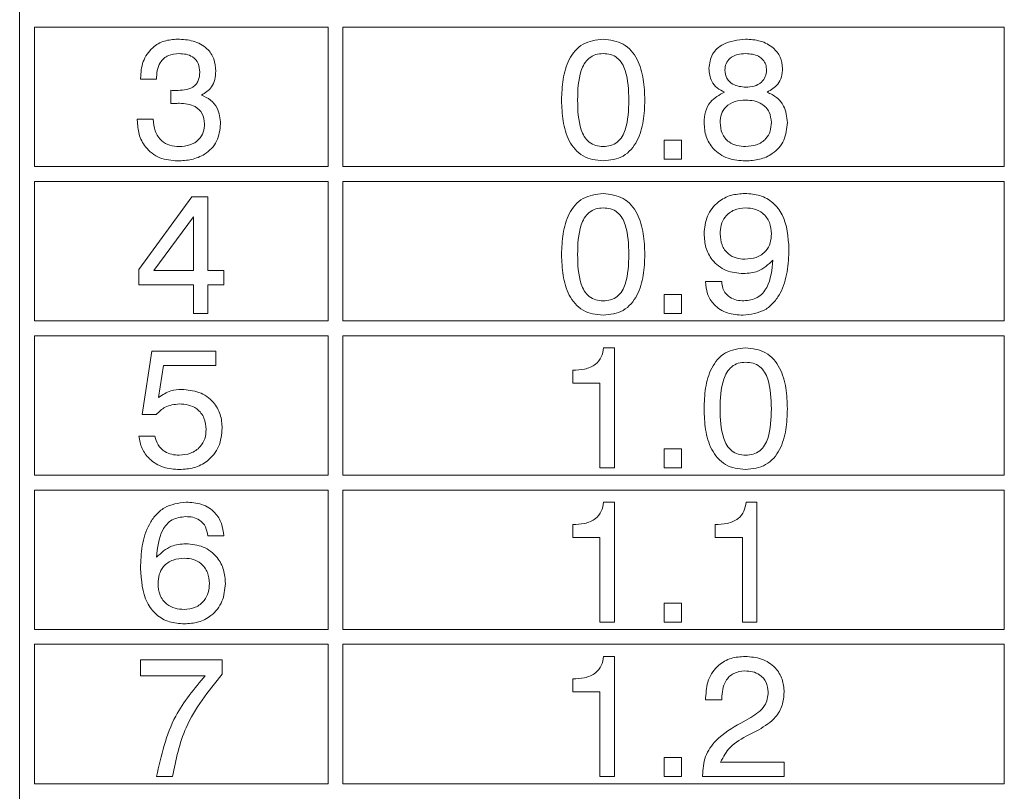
# Model space of a CAD drawing. Header units: millimetres. Extents: x 28 to 178, y 29 to 265.
# Tile 18 of 92: x 71 to 85, y 125 to 135. Entities that reach past the tile are written whole.
import ezdxf

# ---------------------------------------------------------------- set-up
doc = ezdxf.new("R2010")
doc.units = ezdxf.units.MM
doc.layers.add('TEXT', color=4, linetype='Continuous', lineweight=5)

msp = doc.modelspace()

# ---------------------------------------------------------------- linework, layer by layer
at = {"layer": 'TEXT'}
for p, q in [((71.344, 144.112), (71.344, 107.847)), ((71.544, 134.912), (75.544, 134.912)), ((71.544, 134.912), (71.544, 133.012)), ((75.544, 134.912), (75.544, 133.012)), ((75.744, 134.912), (84.744, 134.912)), ((75.744, 133.012), (75.744, 134.912)), ((84.744, 134.912), (84.744, 133.012)), ((72.989, 134.202), (72.989, 134.213)), ((73.207, 134.202), (72.989, 134.202)), ((73.401, 133.87), (73.402, 134.051)), ((73.409, 133.871), (73.401, 133.87)), ((72.945, 133.657), (73.163, 133.657)), ((72.945, 133.645), (72.945, 133.657)), ((80.114, 133.373), (80.353, 133.373)), ((80.114, 133.112), (80.114, 133.373)), ((80.353, 133.373), (80.353, 133.112)), ((80.353, 133.112), (80.114, 133.112)), ((75.544, 133.012), (71.544, 133.012)), ((84.744, 133.012), (75.744, 133.012)), ((71.544, 132.812), (75.544, 132.812)), ((71.544, 132.812), (71.544, 130.912)), ((75.544, 132.812), (75.544, 130.912)), ((75.744, 130.912), (75.744, 132.812)), ((75.744, 132.812), (84.744, 132.812)), ((84.744, 132.812), (84.744, 130.912)), ((72.967, 131.612), (73.688, 132.603)), ((73.688, 132.603), (73.904, 132.603)), ((73.904, 132.603), (73.904, 131.6)), ((73.708, 132.33), (73.172, 131.6)), ((73.708, 131.6), (73.708, 132.33)), ((72.967, 131.404), (72.967, 131.612)), ((73.172, 131.6), (73.708, 131.6)), ((73.904, 131.6), (74.122, 131.6)), ((74.122, 131.6), (74.122, 131.404)), ((73.708, 131.404), (72.967, 131.404)), ((73.708, 131.012), (73.708, 131.404)), ((73.904, 131.404), (73.904, 131.012)), ((74.122, 131.404), (73.904, 131.404)), ((80.68, 131.448), (80.898, 131.448)), ((80.114, 131.273), (80.353, 131.273)), ((80.114, 131.012), (80.114, 131.273)), ((80.353, 131.273), (80.353, 131.012)), ((73.904, 131.012), (73.708, 131.012)), ((80.353, 131.012), (80.114, 131.012)), ((75.544, 130.912), (71.544, 130.912)), ((84.744, 130.912), (75.744, 130.912)), ((71.544, 130.712), (71.544, 128.812)), ((71.544, 130.712), (75.544, 130.712)), ((75.544, 130.712), (75.544, 128.812)), ((75.744, 128.812), (75.744, 130.712)), ((75.744, 130.712), (84.744, 130.712)), ((84.744, 130.712), (84.744, 128.812)), ((79.291, 130.547), (79.438, 130.547)), ((79.438, 130.547), (79.438, 128.912)), ((73.01, 129.639), (73.144, 130.503)), ((73.144, 130.503), (74.015, 130.503)), ((74.015, 130.503), (74.015, 130.307)), ((73.301, 130.307), (73.235, 129.87)), ((74.015, 130.307), (73.301, 130.307)), ((78.871, 130.067), (78.871, 130.241)), ((79.242, 130.067), (78.871, 130.067)), ((79.242, 128.912), (79.242, 130.067)), ((73.203, 129.639), (73.01, 129.639)), ((72.967, 129.346), (73.185, 129.346)), ((80.114, 129.173), (80.353, 129.173)), ((80.114, 128.912), (80.114, 129.173)), ((80.353, 129.173), (80.353, 128.912)), ((79.438, 128.912), (79.242, 128.912)), ((80.353, 128.912), (80.114, 128.912)), ((75.544, 128.812), (71.544, 128.812)), ((84.744, 128.812), (75.744, 128.812)), ((71.544, 128.612), (71.544, 126.712)), ((71.544, 128.612), (75.544, 128.612)), ((75.544, 128.612), (75.544, 126.712)), ((75.744, 128.612), (84.744, 128.612)), ((75.744, 126.712), (75.744, 128.612)), ((84.744, 128.612), (84.744, 126.712)), ((79.291, 128.447), (79.438, 128.447)), ((79.438, 128.447), (79.438, 126.812)), ((81.231, 128.447), (81.378, 128.447)), ((81.378, 128.447), (81.378, 126.812)), ((78.871, 127.967), (78.871, 128.141)), ((80.811, 127.967), (80.811, 128.141)), ((74.122, 127.989), (73.904, 127.989)), ((79.242, 127.967), (78.871, 127.967)), ((79.242, 126.812), (79.242, 127.967)), ((81.182, 127.967), (80.811, 127.967)), ((81.182, 126.812), (81.182, 127.967)), ((80.114, 127.073), (80.353, 127.073)), ((80.114, 126.812), (80.114, 127.073)), ((80.353, 127.073), (80.353, 126.812)), ((79.438, 126.812), (79.242, 126.812)), ((80.353, 126.812), (80.114, 126.812)), ((81.378, 126.812), (81.182, 126.812)), ((75.544, 126.712), (71.544, 126.712)), ((84.744, 126.712), (75.744, 126.712)), ((71.544, 126.512), (71.544, 124.612)), ((71.544, 126.512), (75.544, 126.512)), ((75.544, 126.512), (75.544, 124.612)), ((75.744, 124.612), (75.744, 126.512)), ((75.744, 126.512), (84.744, 126.512)), ((84.744, 126.512), (84.744, 124.612)), ((72.989, 126.303), (74.1, 126.303)), ((72.989, 126.085), (72.989, 126.303)), ((74.1, 126.303), (74.1, 126.105)), ((79.291, 126.347), (79.438, 126.347)), ((79.438, 126.347), (79.438, 124.712)), ((73.868, 126.085), (72.989, 126.085)), ((78.871, 125.867), (78.871, 126.041)), ((79.242, 125.867), (78.871, 125.867)), ((79.242, 124.712), (79.242, 125.867)), ((80.68, 125.758), (80.68, 125.786)), ((80.898, 125.758), (80.68, 125.758)), ((80.898, 125.777), (80.898, 125.758)), ((81.16, 125.441), (81.296, 125.517)), ((81.403, 125.349), (81.268, 125.279)), ((80.114, 124.973), (80.353, 124.973)), ((80.114, 124.712), (80.114, 124.973)), ((80.353, 124.973), (80.353, 124.712)), ((80.883, 124.908), (81.748, 124.908)), ((81.748, 124.908), (81.748, 124.712)), ((73.425, 124.712), (73.207, 124.712)), ((79.438, 124.712), (79.242, 124.712)), ((80.353, 124.712), (80.114, 124.712)), ((80.637, 124.712), (80.637, 124.725)), ((81.748, 124.712), (80.637, 124.712)), ((75.544, 124.612), (71.544, 124.612)), ((84.744, 124.612), (75.744, 124.612))]:
    msp.add_line(p, q, dxfattribs=at)
for points, knots in [([(72.989, 134.213), (72.994, 134.291), (73.006, 134.446), (73.133, 134.632), (73.31, 134.734), (73.432, 134.742), (73.493, 134.747)], [0, 0, 0, 0, 0.2803909, 0.5594013, 0.7793665, 1, 1, 1, 1]), ([(73.493, 134.747), (73.565, 134.743), (73.709, 134.735), (73.892, 134.64), (74, 134.481), (74.009, 134.368), (74.013, 134.311)], [0, 0, 0, 0, 0.280904, 0.560161, 0.779706, 1, 1, 1, 1]), ([(78.719, 133.917), (78.722, 134.011), (78.728, 134.2), (78.794, 134.432), (78.897, 134.591), (79.044, 134.718), (79.188, 134.735), (79.284, 134.747)], [0, 0, 0, 0, 0.250948, 0.50124, 0.626586, 0.751762, 1, 1, 1, 1]), ([(79.284, 134.747), (79.38, 134.735), (79.524, 134.719), (79.672, 134.592), (79.776, 134.433), (79.843, 134.201), (79.849, 134.011), (79.852, 133.917)], [0, 0, 0, 0, 0.24832, 0.37349, 0.498827, 0.749058, 1, 1, 1, 1]), ([(80.724, 134.349), (80.733, 134.417), (80.753, 134.551), (80.946, 134.719), (81.118, 134.736), (81.223, 134.747)], [0, 0, 0, 0, 0.2796406, 0.5599634, 1, 1, 1, 1]), ([(81.223, 134.747), (81.291, 134.743), (81.425, 134.734), (81.595, 134.646), (81.709, 134.508), (81.721, 134.402), (81.726, 134.349)], [0, 0, 0, 0, 0.280878, 0.560629, 0.780314, 1, 1, 1, 1]), ([(73.514, 134.55), (73.464, 134.547), (73.364, 134.539), (73.253, 134.441), (73.212, 134.319), (73.208, 134.241), (73.207, 134.202)], [0, 0, 0, 0, 0.280224, 0.558001, 0.778615, 1, 1, 1, 1]), ([(73.795, 134.298), (73.792, 134.339), (73.785, 134.419), (73.707, 134.509), (73.609, 134.546), (73.546, 134.549), (73.514, 134.55)], [0, 0, 0, 0, 0.279974, 0.558285, 0.778795, 1, 1, 1, 1]), ([(79.285, 134.55), (79.251, 134.548), (79.183, 134.543), (79.09, 134.494), (79.024, 134.415), (78.944, 134.226), (78.94, 134.054), (78.937, 133.917)], [0, 0, 0, 0, 0.12508, 0.249871, 0.374795, 0.500049, 1, 1, 1, 1]), ([(79.634, 133.917), (79.631, 134.054), (79.627, 134.226), (79.548, 134.416), (79.481, 134.495), (79.388, 134.544), (79.32, 134.548), (79.285, 134.55)], [0, 0, 0, 0, 0.499904, 0.6251654, 0.750085, 0.8748737, 1, 1, 1, 1]), ([(81.225, 134.55), (81.187, 134.548), (81.111, 134.544), (81.012, 134.497), (80.95, 134.416), (80.944, 134.356), (80.942, 134.325)], [0, 0, 0, 0, 0.281046, 0.560494, 0.779907, 1, 1, 1, 1]), ([(81.509, 134.325), (81.507, 134.351), (81.503, 134.402), (81.463, 134.47), (81.374, 134.539), (81.286, 134.546), (81.225, 134.55)], [0, 0, 0, 0, 0.18723, 0.374017, 0.561159, 1, 1, 1, 1]), ([(73.471, 134.049), (73.51, 134.05), (73.588, 134.053), (73.685, 134.08), (73.747, 134.13), (73.788, 134.199), (73.792, 134.258), (73.795, 134.298)], [0, 0, 0, 0, 0.250793, 0.500527, 0.625567, 0.750579, 1, 1, 1, 1]), ([(74.013, 134.311), (74.011, 134.274), (74.006, 134.199), (73.953, 134.07), (73.87, 134.017), (73.819, 133.985)], [0, 0, 0, 0, 0.281418, 0.562229, 1, 1, 1, 1]), ([(80.936, 134.026), (80.901, 134.044), (80.833, 134.079), (80.741, 134.188), (80.73, 134.288), (80.724, 134.349)], [0, 0, 0, 0, 0.281033, 0.56135, 1, 1, 1, 1]), ([(80.942, 134.325), (80.947, 134.287), (80.957, 134.209), (81.065, 134.109), (81.164, 134.099), (81.225, 134.093)], [0, 0, 0, 0, 0.280022, 0.560303, 1, 1, 1, 1]), ([(81.225, 134.093), (81.264, 134.095), (81.341, 134.1), (81.437, 134.153), (81.5, 134.234), (81.506, 134.295), (81.509, 134.325)], [0, 0, 0, 0, 0.2807982, 0.5603112, 0.7799503, 1, 1, 1, 1]), ([(81.726, 134.349), (81.724, 134.311), (81.719, 134.235), (81.657, 134.107), (81.57, 134.057), (81.517, 134.026)], [0, 0, 0, 0, 0.281153, 0.561485, 1, 1, 1, 1]), ([(73.402, 134.051), (73.415, 134.05), (73.438, 134.049), (73.461, 134.049), (73.471, 134.049)], [0, 0, 0, 0, 0.559984, 1, 1, 1, 1]), ([(80.659, 133.611), (80.662, 133.661), (80.669, 133.76), (80.75, 133.926), (80.865, 133.988), (80.936, 134.026)], [0, 0, 0, 0, 0.28129, 0.561759, 1, 1, 1, 1]), ([(81.517, 134.026), (81.562, 134.004), (81.652, 133.961), (81.77, 133.819), (81.784, 133.69), (81.792, 133.611)], [0, 0, 0, 0, 0.280916, 0.561167, 1, 1, 1, 1]), ([(73.518, 133.875), (73.498, 133.874), (73.461, 133.873), (73.425, 133.872), (73.409, 133.871)], [0, 0, 0, 0, 0.559999, 1, 1, 1, 1]), ([(73.86, 133.597), (73.855, 133.644), (73.845, 133.738), (73.714, 133.86), (73.592, 133.869), (73.518, 133.875)], [0, 0, 0, 0, 0.280254, 0.559685, 1, 1, 1, 1]), ([(73.819, 133.985), (73.862, 133.966), (73.948, 133.927), (74.058, 133.791), (74.071, 133.67), (74.078, 133.595)], [0, 0, 0, 0, 0.2809, 0.561109, 1, 1, 1, 1]), ([(79.284, 133.09), (79.188, 133.101), (79.044, 133.118), (78.898, 133.244), (78.794, 133.402), (78.728, 133.634), (78.722, 133.822), (78.719, 133.917)], [0, 0, 0, 0, 0.248326, 0.373502, 0.498829, 0.749081, 1, 1, 1, 1]), ([(78.937, 133.917), (78.94, 133.78), (78.944, 133.608), (79.024, 133.42), (79.091, 133.342), (79.184, 133.293), (79.251, 133.289), (79.285, 133.286)], [0, 0, 0, 0, 0.499897, 0.625154, 0.750076, 0.87488, 1, 1, 1, 1]), ([(79.852, 133.917), (79.849, 133.822), (79.842, 133.633), (79.776, 133.401), (79.671, 133.243), (79.524, 133.117), (79.38, 133.101), (79.284, 133.09)], [0, 0, 0, 0, 0.250903, 0.501091, 0.626417, 0.751612, 1, 1, 1, 1]), ([(79.285, 133.286), (79.319, 133.289), (79.387, 133.293), (79.481, 133.341), (79.547, 133.42), (79.627, 133.608), (79.631, 133.78), (79.634, 133.917)], [0, 0, 0, 0, 0.125107, 0.249968, 0.374903, 0.500148, 1, 1, 1, 1]), ([(81.224, 133.918), (81.175, 133.915), (81.077, 133.909), (80.955, 133.838), (80.885, 133.729), (80.879, 133.652), (80.876, 133.613)], [0, 0, 0, 0, 0.2807694, 0.5598345, 0.7795746, 1, 1, 1, 1]), ([(81.574, 133.613), (81.569, 133.663), (81.559, 133.762), (81.458, 133.865), (81.339, 133.912), (81.262, 133.916), (81.224, 133.918)], [0, 0, 0, 0, 0.279547, 0.55828, 0.778824, 1, 1, 1, 1]), ([(73.493, 133.09), (73.41, 133.097), (73.245, 133.111), (73.055, 133.258), (72.957, 133.451), (72.949, 133.58), (72.945, 133.645)], [0, 0, 0, 0, 0.280116, 0.559015, 0.779195, 1, 1, 1, 1]), ([(73.163, 133.657), (73.168, 133.603), (73.177, 133.495), (73.261, 133.362), (73.387, 133.294), (73.472, 133.289), (73.514, 133.286)], [0, 0, 0, 0, 0.280695, 0.559401, 0.779274, 1, 1, 1, 1]), ([(81.223, 133.09), (81.142, 133.096), (80.98, 133.107), (80.783, 133.236), (80.673, 133.419), (80.663, 133.547), (80.659, 133.611)], [0, 0, 0, 0, 0.2804828, 0.5595706, 0.7794777, 1, 1, 1, 1]), ([(80.876, 133.613), (80.881, 133.562), (80.889, 133.461), (80.985, 133.347), (81.105, 133.293), (81.184, 133.289), (81.224, 133.286)], [0, 0, 0, 0, 0.279996, 0.558695, 0.778998, 1, 1, 1, 1]), ([(81.792, 133.611), (81.784, 133.529), (81.768, 133.365), (81.609, 133.187), (81.415, 133.101), (81.287, 133.094), (81.223, 133.09)], [0, 0, 0, 0, 0.279709, 0.55861, 0.779038, 1, 1, 1, 1]), ([(81.224, 133.286), (81.275, 133.29), (81.376, 133.297), (81.499, 133.378), (81.566, 133.494), (81.571, 133.573), (81.574, 133.613)], [0, 0, 0, 0, 0.280466, 0.559563, 0.779464, 1, 1, 1, 1]), ([(74.078, 133.595), (74.069, 133.513), (74.051, 133.349), (73.881, 133.179), (73.685, 133.1), (73.557, 133.094), (73.493, 133.09)], [0, 0, 0, 0, 0.2793624, 0.5583329, 0.7789161, 1, 1, 1, 1]), ([(73.514, 133.286), (73.564, 133.289), (73.662, 133.296), (73.784, 133.369), (73.852, 133.48), (73.858, 133.558), (73.86, 133.597)], [0, 0, 0, 0, 0.280659, 0.559741, 0.779511, 1, 1, 1, 1]), ([(78.719, 131.817), (78.722, 131.911), (78.728, 132.1), (78.794, 132.332), (78.897, 132.491), (79.044, 132.618), (79.188, 132.635), (79.284, 132.647)], [0, 0, 0, 0, 0.250948, 0.50124, 0.626587, 0.751763, 1, 1, 1, 1]), ([(79.284, 132.647), (79.38, 132.635), (79.524, 132.619), (79.672, 132.492), (79.776, 132.333), (79.843, 132.101), (79.849, 131.911), (79.852, 131.817)], [0, 0, 0, 0, 0.24832, 0.373488, 0.498827, 0.749058, 1, 1, 1, 1]), ([(80.659, 132.098), (80.666, 132.18), (80.682, 132.346), (80.831, 132.534), (81.022, 132.634), (81.151, 132.642), (81.216, 132.647)], [0, 0, 0, 0, 0.279951, 0.559068, 0.779238, 1, 1, 1, 1]), ([(81.216, 132.647), (81.285, 132.642), (81.421, 132.633), (81.605, 132.53), (81.787, 132.287), (81.803, 132.054), (81.814, 131.891)], [0, 0, 0, 0, 0.187319, 0.37406, 0.56104, 1, 1, 1, 1]), ([(79.285, 132.45), (79.251, 132.448), (79.183, 132.443), (79.09, 132.394), (79.024, 132.315), (78.944, 132.126), (78.94, 131.954), (78.937, 131.817)], [0, 0, 0, 0, 0.12508, 0.249871, 0.374795, 0.500049, 1, 1, 1, 1]), ([(79.634, 131.817), (79.631, 131.954), (79.627, 132.126), (79.548, 132.316), (79.481, 132.395), (79.388, 132.444), (79.32, 132.448), (79.285, 132.45)], [0, 0, 0, 0, 0.499904, 0.6251654, 0.750085, 0.8748737, 1, 1, 1, 1]), ([(81.222, 132.45), (81.169, 132.446), (81.064, 132.436), (80.946, 132.341), (80.884, 132.219), (80.879, 132.137), (80.876, 132.096)], [0, 0, 0, 0, 0.279986, 0.558969, 0.779232, 1, 1, 1, 1]), ([(81.575, 132.098), (81.57, 132.151), (81.562, 132.256), (81.469, 132.379), (81.346, 132.443), (81.263, 132.448), (81.222, 132.45)], [0, 0, 0, 0, 0.280163, 0.559092, 0.779272, 1, 1, 1, 1]), ([(81.194, 131.557), (81.113, 131.564), (80.953, 131.579), (80.769, 131.723), (80.671, 131.909), (80.663, 132.035), (80.659, 132.098)], [0, 0, 0, 0, 0.279947, 0.559126, 0.77931, 1, 1, 1, 1]), ([(80.876, 132.096), (80.881, 132.045), (80.889, 131.943), (80.976, 131.824), (81.093, 131.761), (81.172, 131.756), (81.212, 131.753)], [0, 0, 0, 0, 0.280271, 0.559268, 0.779298, 1, 1, 1, 1]), ([(81.212, 131.753), (81.265, 131.757), (81.371, 131.764), (81.499, 131.851), (81.566, 131.973), (81.572, 132.056), (81.575, 132.098)], [0, 0, 0, 0, 0.280471, 0.55933, 0.779294, 1, 1, 1, 1]), ([(81.814, 131.891), (81.81, 131.788), (81.802, 131.582), (81.726, 131.33), (81.61, 131.159), (81.45, 131.022), (81.293, 131.003), (81.189, 130.99)], [0, 0, 0, 0, 0.250913, 0.501133, 0.626519, 0.751743, 1, 1, 1, 1]), ([(79.284, 130.99), (79.188, 131.001), (79.044, 131.018), (78.898, 131.144), (78.794, 131.302), (78.728, 131.534), (78.722, 131.722), (78.719, 131.817)], [0, 0, 0, 0, 0.248326, 0.373502, 0.498829, 0.749081, 1, 1, 1, 1]), ([(78.937, 131.817), (78.94, 131.68), (78.944, 131.508), (79.024, 131.32), (79.091, 131.242), (79.184, 131.193), (79.251, 131.189), (79.285, 131.186)], [0, 0, 0, 0, 0.499897, 0.625154, 0.750076, 0.87488, 1, 1, 1, 1]), ([(79.852, 131.817), (79.849, 131.722), (79.842, 131.533), (79.776, 131.301), (79.671, 131.143), (79.524, 131.017), (79.38, 131.001), (79.284, 130.99)], [0, 0, 0, 0, 0.250903, 0.50109, 0.626417, 0.751612, 1, 1, 1, 1]), ([(79.285, 131.186), (79.319, 131.189), (79.387, 131.193), (79.481, 131.241), (79.547, 131.32), (79.627, 131.508), (79.631, 131.68), (79.634, 131.817)], [0, 0, 0, 0, 0.125107, 0.249968, 0.374903, 0.500148, 1, 1, 1, 1]), ([(81.596, 131.739), (81.532, 131.68), (81.417, 131.573), (81.262, 131.562), (81.194, 131.557)], [0, 0, 0, 0, 0.558274, 1, 1, 1, 1]), ([(81.2, 131.186), (81.264, 131.194), (81.361, 131.205), (81.46, 131.289), (81.566, 131.448), (81.583, 131.61), (81.596, 131.739)], [0, 0, 0, 0, 0.248866, 0.374361, 0.500013, 1, 1, 1, 1]), ([(81.189, 130.99), (81.116, 130.995), (80.972, 131.005), (80.795, 131.116), (80.694, 131.277), (80.685, 131.391), (80.68, 131.448)], [0, 0, 0, 0, 0.2805793, 0.5597009, 0.7795755, 1, 1, 1, 1]), ([(80.898, 131.448), (80.903, 131.406), (80.914, 131.321), (81, 131.232), (81.101, 131.191), (81.167, 131.188), (81.2, 131.186)], [0, 0, 0, 0, 0.279745, 0.558511, 0.778946, 1, 1, 1, 1]), ([(78.871, 130.241), (78.925, 130.244), (79.033, 130.249), (79.179, 130.305), (79.269, 130.42), (79.284, 130.504), (79.291, 130.547)], [0, 0, 0, 0, 0.281058, 0.560319, 0.77965, 1, 1, 1, 1]), ([(80.659, 129.717), (80.662, 129.811), (80.668, 130), (80.733, 130.232), (80.837, 130.391), (80.983, 130.518), (81.128, 130.535), (81.223, 130.547)], [0, 0, 0, 0, 0.250948, 0.50124, 0.626587, 0.751763, 1, 1, 1, 1]), ([(81.223, 130.547), (81.32, 130.535), (81.464, 130.519), (81.611, 130.392), (81.716, 130.233), (81.782, 130.001), (81.789, 129.811), (81.792, 129.717)], [0, 0, 0, 0, 0.24832, 0.373488, 0.498826, 0.749058, 1, 1, 1, 1]), ([(81.225, 130.35), (81.191, 130.348), (81.123, 130.343), (81.03, 130.294), (80.964, 130.215), (80.883, 130.026), (80.88, 129.854), (80.876, 129.717)], [0, 0, 0, 0, 0.125079, 0.24987, 0.374796, 0.50005, 1, 1, 1, 1]), ([(81.574, 129.717), (81.571, 129.854), (81.567, 130.026), (81.487, 130.216), (81.421, 130.295), (81.327, 130.344), (81.259, 130.348), (81.225, 130.35)], [0, 0, 0, 0, 0.499904, 0.6251654, 0.750085, 0.8748737, 1, 1, 1, 1]), ([(73.235, 129.87), (73.288, 129.906), (73.383, 129.971), (73.497, 129.977), (73.548, 129.98)], [0, 0, 0, 0, 0.558771, 1, 1, 1, 1]), ([(73.548, 129.98), (73.629, 129.974), (73.79, 129.961), (73.981, 129.826), (74.087, 129.643), (74.096, 129.516), (74.1, 129.452)], [0, 0, 0, 0, 0.280328, 0.559442, 0.77944, 1, 1, 1, 1]), ([(73.516, 129.784), (73.448, 129.776), (73.327, 129.762), (73.241, 129.677), (73.203, 129.639)], [0, 0, 0, 0, 0.559185, 1, 1, 1, 1]), ([(73.882, 129.434), (73.878, 129.488), (73.868, 129.596), (73.769, 129.718), (73.642, 129.776), (73.558, 129.781), (73.516, 129.784)], [0, 0, 0, 0, 0.280047, 0.558892, 0.779154, 1, 1, 1, 1]), ([(81.223, 128.89), (81.128, 128.901), (80.984, 128.918), (80.838, 129.044), (80.733, 129.202), (80.668, 129.434), (80.662, 129.622), (80.659, 129.717)], [0, 0, 0, 0, 0.248326, 0.373502, 0.498829, 0.749083, 1, 1, 1, 1]), ([(80.876, 129.717), (80.88, 129.58), (80.883, 129.408), (80.964, 129.22), (81.031, 129.142), (81.123, 129.093), (81.191, 129.089), (81.225, 129.086)], [0, 0, 0, 0, 0.499897, 0.625154, 0.750076, 0.87488, 1, 1, 1, 1]), ([(81.792, 129.717), (81.789, 129.622), (81.782, 129.433), (81.716, 129.201), (81.611, 129.043), (81.464, 128.917), (81.319, 128.901), (81.223, 128.89)], [0, 0, 0, 0, 0.250903, 0.50109, 0.626417, 0.751612, 1, 1, 1, 1]), ([(81.225, 129.086), (81.259, 129.089), (81.327, 129.093), (81.42, 129.141), (81.487, 129.22), (81.567, 129.408), (81.571, 129.58), (81.574, 129.717)], [0, 0, 0, 0, 0.125107, 0.249968, 0.374903, 0.500148, 1, 1, 1, 1]), ([(74.1, 129.452), (74.092, 129.367), (74.076, 129.196), (73.918, 129.004), (73.72, 128.903), (73.586, 128.895), (73.519, 128.89)], [0, 0, 0, 0, 0.279854, 0.558987, 0.77924, 1, 1, 1, 1]), ([(73.519, 128.89), (73.445, 128.896), (73.296, 128.906), (73.114, 129.017), (72.997, 129.173), (72.977, 129.289), (72.967, 129.346)], [0, 0, 0, 0, 0.280338, 0.559785, 0.779726, 1, 1, 1, 1]), ([(73.185, 129.346), (73.196, 129.304), (73.218, 129.22), (73.308, 129.134), (73.412, 129.092), (73.48, 129.088), (73.514, 129.086)], [0, 0, 0, 0, 0.279685, 0.558942, 0.77928, 1, 1, 1, 1]), ([(73.514, 129.086), (73.567, 129.09), (73.674, 129.099), (73.801, 129.188), (73.873, 129.308), (73.879, 129.392), (73.882, 129.434)], [0, 0, 0, 0, 0.280282, 0.559529, 0.779473, 1, 1, 1, 1]), ([(72.989, 127.546), (72.992, 127.648), (73, 127.853), (73.076, 128.104), (73.191, 128.274), (73.348, 128.413), (73.504, 128.433), (73.608, 128.447)], [0, 0, 0, 0, 0.250932, 0.501231, 0.626631, 0.751873, 1, 1, 1, 1]), ([(73.608, 128.447), (73.68, 128.442), (73.825, 128.433), (74.003, 128.322), (74.1, 128.158), (74.115, 128.045), (74.122, 127.989)], [0, 0, 0, 0, 0.280507, 0.559389, 0.779358, 1, 1, 1, 1]), ([(78.871, 128.141), (78.925, 128.144), (79.033, 128.149), (79.179, 128.205), (79.269, 128.32), (79.284, 128.404), (79.291, 128.447)], [0, 0, 0, 0, 0.281058, 0.560319, 0.77965, 1, 1, 1, 1]), ([(80.811, 128.141), (80.865, 128.144), (80.973, 128.149), (81.119, 128.205), (81.209, 128.32), (81.224, 128.404), (81.231, 128.447)], [0, 0, 0, 0, 0.281051, 0.560319, 0.77965, 1, 1, 1, 1]), ([(73.602, 128.25), (73.538, 128.243), (73.441, 128.232), (73.342, 128.147), (73.235, 127.988), (73.219, 127.826), (73.207, 127.697)], [0, 0, 0, 0, 0.248942, 0.374411, 0.500029, 1, 1, 1, 1]), ([(73.904, 127.989), (73.897, 128.031), (73.884, 128.114), (73.803, 128.206), (73.701, 128.246), (73.635, 128.249), (73.602, 128.25)], [0, 0, 0, 0, 0.280261, 0.558793, 0.779086, 1, 1, 1, 1]), ([(73.207, 127.697), (73.27, 127.756), (73.384, 127.863), (73.538, 127.875), (73.606, 127.88)], [0, 0, 0, 0, 0.558407, 1, 1, 1, 1]), ([(73.606, 127.88), (73.687, 127.873), (73.848, 127.858), (74.032, 127.714), (74.131, 127.528), (74.14, 127.402), (74.144, 127.338)], [0, 0, 0, 0, 0.27999, 0.559146, 0.779291, 1, 1, 1, 1]), ([(73.589, 127.684), (73.536, 127.68), (73.429, 127.673), (73.301, 127.586), (73.235, 127.463), (73.229, 127.379), (73.227, 127.337)], [0, 0, 0, 0, 0.2805068, 0.5592554, 0.7792756, 1, 1, 1, 1]), ([(73.926, 127.339), (73.922, 127.39), (73.913, 127.492), (73.825, 127.611), (73.709, 127.675), (73.629, 127.681), (73.589, 127.684)], [0, 0, 0, 0, 0.280269, 0.559276, 0.779342, 1, 1, 1, 1]), ([(73.584, 126.79), (73.516, 126.795), (73.38, 126.804), (73.196, 126.907), (73.016, 127.15), (73, 127.383), (72.989, 127.546)], [0, 0, 0, 0, 0.187308, 0.373998, 0.560972, 1, 1, 1, 1]), ([(73.227, 127.337), (73.231, 127.284), (73.24, 127.179), (73.334, 127.057), (73.457, 126.994), (73.54, 126.989), (73.582, 126.986)], [0, 0, 0, 0, 0.280146, 0.559022, 0.779227, 1, 1, 1, 1]), ([(73.582, 126.986), (73.634, 126.991), (73.738, 127.001), (73.856, 127.096), (73.918, 127.217), (73.923, 127.299), (73.926, 127.339)], [0, 0, 0, 0, 0.279952, 0.559039, 0.77924, 1, 1, 1, 1]), ([(74.144, 127.338), (74.136, 127.256), (74.121, 127.09), (73.97, 126.903), (73.779, 126.803), (73.649, 126.795), (73.584, 126.79)], [0, 0, 0, 0, 0.279902, 0.559101, 0.779286, 1, 1, 1, 1]), ([(78.871, 126.041), (78.925, 126.044), (79.033, 126.049), (79.179, 126.105), (79.269, 126.22), (79.284, 126.304), (79.291, 126.347)], [0, 0, 0, 0, 0.281058, 0.560319, 0.77965, 1, 1, 1, 1]), ([(80.68, 125.786), (80.686, 125.869), (80.698, 126.033), (80.834, 126.23), (81.024, 126.334), (81.153, 126.342), (81.218, 126.347)], [0, 0, 0, 0, 0.2804527, 0.5593655, 0.7793087, 1, 1, 1, 1]), ([(81.218, 126.347), (81.294, 126.341), (81.445, 126.33), (81.628, 126.21), (81.734, 126.041), (81.744, 125.922), (81.748, 125.862)], [0, 0, 0, 0, 0.2804407, 0.5596791, 0.779592, 1, 1, 1, 1]), ([(74.1, 126.105), (73.912, 125.874), (73.577, 125.46), (73.471, 124.941), (73.425, 124.712)], [0, 0, 0, 0, 0.559551, 1, 1, 1, 1]), ([(81.213, 126.15), (81.161, 126.145), (81.057, 126.134), (80.918, 125.993), (80.906, 125.859), (80.898, 125.777)], [0, 0, 0, 0, 0.280565, 0.560264, 1, 1, 1, 1]), ([(81.53, 125.864), (81.526, 125.909), (81.516, 126), (81.426, 126.097), (81.319, 126.145), (81.248, 126.148), (81.213, 126.15)], [0, 0, 0, 0, 0.27961, 0.55855, 0.779048, 1, 1, 1, 1]), ([(73.207, 124.712), (73.271, 124.998), (73.386, 125.508), (73.72, 125.909), (73.868, 126.085)], [0, 0, 0, 0, 0.559312, 1, 1, 1, 1]), ([(81.296, 125.517), (81.366, 125.563), (81.464, 125.628), (81.524, 125.766), (81.528, 125.831), (81.53, 125.864)], [0, 0, 0, 0, 0.55813, 0.779014, 1, 1, 1, 1]), ([(81.748, 125.862), (81.743, 125.801), (81.734, 125.679), (81.62, 125.483), (81.486, 125.4), (81.403, 125.349)], [0, 0, 0, 0, 0.280291, 0.560219, 1, 1, 1, 1]), ([(80.637, 124.725), (80.643, 124.814), (80.657, 124.99), (80.843, 125.259), (81.039, 125.372), (81.16, 125.441)], [0, 0, 0, 0, 0.2799967, 0.5591985, 1, 1, 1, 1]), ([(81.268, 125.279), (81.174, 125.23), (81.008, 125.145), (80.921, 124.98), (80.883, 124.908)], [0, 0, 0, 0, 0.562606, 1, 1, 1, 1])]:
    msp.add_open_spline(points, degree=3, knots=knots, dxfattribs=at)

doc.saveas('drawing.dxf')
